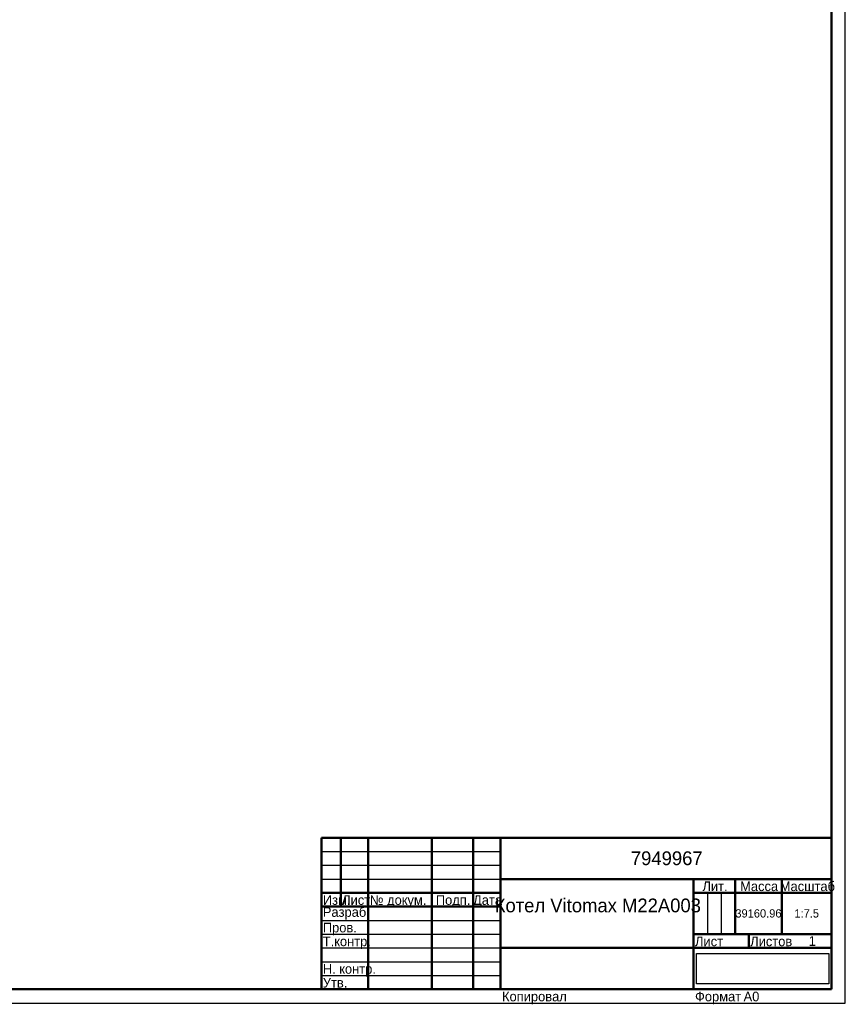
# Model space of a CAD drawing. Header units: millimetres. Extents: x 0 to 4528, y -168 to 841.
# Tile 2 of 6: x 890 to 1189, y 0 to 357. Entities that reach past the tile are written whole.
import ezdxf

# ---------------------------------------------------------------- set-up
doc = ezdxf.new("R2010")
doc.units = ezdxf.units.MM
picture_1 = doc.add_image_def('image1.png', size_in_pixel=(761, 160))

# ---------------------------------------------------------------- blocks, each defined once
blk = doc.blocks.new('_FR1Страница_1')
at = {"color": 7, "linetype": 'Continuous', "lineweight": 25}
for p, q in [((1189, 0), (1189, 841)), ((999, 55), (1064, 55)), ((999, 50), (1064, 50)), ((999, 45), (1064, 45)), ((1139, 40), (1139, 25)), ((1144, 40), (1144, 25)), ((999, 30), (1064, 30)), ((999, 25), (1064, 25)), ((999, 20), (1064, 20)), ((1134, 20), (1184, 20)), ((1154, 20), (1154, 20)), ((999, 15), (1064, 15)), ((999, 10), (1064, 10)), ((0, 0), (1189, 0))]:
    blk.add_line(p, q, dxfattribs=at)
at = {"color": 7, "linetype": 'Continuous', "lineweight": 50}
for p, q in [((1184, 836), (1184, 5)), ((999, 5), (999, 60)), ((999, 60), (1184, 60)), ((1006, 60), (1006, 35)), ((1016, 60), (1016, 5)), ((1039, 60), (1039, 5)), ((1054, 60), (1054, 5)), ((1064, 60), (1064, 5)), ((1064, 45), (1184, 45)), ((1134, 45), (1134, 5)), ((1149, 45), (1149, 25)), ((1166, 45), (1166, 25)), ((999, 40), (1064, 40)), ((1134, 40), (1184, 40)), ((999, 35), (1064, 35)), ((1134, 25), (1184, 25)), ((1154, 25), (1154, 20)), ((1064, 20), (1184, 20)), ((1184, 5), (20, 5))]:
    blk.add_line(p, q, dxfattribs=at)
at = {"color": 7}
for s, insert, char_height, width, attachment_point in [('{\\fT-FLEX Type A|b0|i0;\\l\\C250;\\P}', (1002.5, 59.125), 3.5, 8.75, 2), ('{\\fT-FLEX Type A|b0|i0;\\l\\C250;\\P}', (1006, 59.125), 3.5, 11.75, 1), ('{\\fT-FLEX Type A|b0|i0;\\l\\C250; \\P}', (1016, 59.125), 3.5, 24.75, 1), ('{\\fT-FLEX Type A|b0|i0;\\l\\C250;\\P}', (1054, 59.125), 3.5, 11.75, 1), ('{\\fT-FLEX Type A|b0|i0;\\l\\C250;\\P}', (1002.5, 54.125), 3.5, 8.75, 2), ('{\\fT-FLEX Type A|b0|i0;\\l\\C250;\\P}', (1006, 54.125), 3.5, 11.75, 1), ('{\\fT-FLEX Type A|b0|i0;\\l\\C250; \\P}', (1016, 54.125), 3.5, 24.75, 1), ('{\\fT-FLEX Type A|b0|i0;\\l\\C250;\\P}', (1054, 54.125), 3.5, 11.75, 1), ('\\pl0.5;{\\fT-FLEX Type A|b0|i0;\\l\\C250;7949967 \\P}', (1124, 52.5), 5, 122.5, 5), ('{\\fT-FLEX Type A|b0|i0;\\l\\C250;\\P}', (1002.5, 49.125), 3.5, 8.75, 2), ('{\\fT-FLEX Type A|b0|i0;\\l\\C250;\\P}', (1006, 49.125), 3.5, 11.75, 1), ('{\\fT-FLEX Type A|b0|i0;\\l\\C250; \\P}', (1016, 49.125), 3.5, 24.75, 1), ('{\\fT-FLEX Type A|b0|i0;\\l\\C250;\\P}', (1054, 49.125), 3.5, 11.75, 1), ('{\\fT-FLEX Type A|b0|i0;\\l\\C250; \\P}', (1002.5, 44.125), 3.5, 8.75, 2), ('{\\fT-FLEX Type A|b0|i0;\\l\\C250;\\P}', (1006, 44.125), 3.5, 11.75, 1), ('{\\fT-FLEX Type A|b0|i0;\\l\\C250; \\P}', (1016, 44.125), 3.5, 24.75, 1), ('{\\fT-FLEX Type A|b0|i0;\\l\\C250;\\P}', (1054, 44.125), 3.5, 11.75, 1), ('\\pl0.5;{\\fT-FLEX Type A|b0|i0;\\l\\C250;Лит.\\P}', (1141.5, 44.125), 3.5, 16.75, 2), ('\\pl0.5;{\\fT-FLEX Type A|b0|i0;\\l\\C250;Масса\\P}', (1157.5, 44.125), 3.5, 18.75, 2), ('\\pl0.5;{\\fT-FLEX Type A|b0|i0;\\l\\C250;Масштаб\\P}', (1175, 44.125), 3.5, 19.75, 2), ('\\pl0.5;{\\fT-FLEX Type A|b0|i0;\\l\\C250;Изм.\\H0.857143x;\\P}', (999, 39.125), 3.5, 8.75, 1), ('\\pl0.5;{\\fT-FLEX Type A|b0|i0;\\l\\C250;Лист\\H0.857143x;\\P}', (1006, 39.125), 3.5, 11.75, 1), ('\\pl0.5;{\\fT-FLEX Type A|b0|i0;\\l\\C250;№ докум.\\P}', (1016, 39.125), 3.5, 24.75, 1), ('\\pl0.5;{\\fT-FLEX Type A|b0|i0;\\l\\C250;Подп.\\P}', (1046.5, 39.125), 3.5, 16.75, 2), ('\\pl0.5;{\\fT-FLEX Type A|b0|i0;\\l\\C250;Дата\\H0.857143x;\\P}', (1059, 39.125), 3.5, 11.75, 2), ('\\pl0.5;{\\fT-FLEX Type A|b0|i0;\\l\\C250;Разраб.\\P}', (999, 32.5), 3.5, 18.75, 4), ('\\pl0.5;{\\fT-FLEX Type A|b0|i0;\\l\\C250;\\P}', (1016, 34.125), 3.5, 24.75, 1), ('\\pl0.5;{\\fT-FLEX Type A|b0|i0;\\l\\C250;\\H0.857143x;\\P}', (1054, 34.125), 3.5, 11.75, 1), ('{\\fT-FLEX Type A|b0|i0;\\l\\C250;39160.96\\P}', (1157.5, 32.5), 3, 18.5, 5), ('\\pl0.5;{\\fT-FLEX Type A|b0|i0;\\l\\C250;\\P}', (1157.5, 32.5), 3.5, 18.75, 5), ('{\\fT-FLEX Type A|b0|i0;\\l\\C250;1:7.5\\P}', (1175, 32.5), 3, 19.5, 5), ('\\pl0.5;{\\fT-FLEX Type A|b0|i0;\\l\\C250;\\H0.857143x;\\P}', (1175, 32.5), 3.5, 19.75, 5), ('\\pl0.5;{\\fT-FLEX Type A|b0|i0;\\l\\C250;Пров.\\P}', (999, 29.125), 3.5, 18.75, 1), ('\\pl0.5;{\\fT-FLEX Type A|b0|i0;\\l\\C250;\\P}', (1016, 29.125), 3.5, 24.75, 1), ('\\pl0.5;{\\fT-FLEX Type A|b0|i0;\\l\\C250;\\P}', (1054, 29.125), 3.5, 11.75, 1), ('\\pl0.5;{\\fT-FLEX Type A|b0|i0;\\l\\C250;Т.контр.\\P}', (999, 24.125), 3.5, 18.75, 1), ('\\pl0.5;{\\fT-FLEX Type A|b0|i0;\\l\\C250;\\P}', (1016, 24.125), 3.5, 24.75, 1), ('\\pl0.5;{\\fT-FLEX Type A|b0|i0;\\l\\C250;\\H0.857143x;\\P}', (1054, 24.125), 3.5, 11.75, 1), ('\\pl0.5;{\\fT-FLEX Type A|b0|i0;\\l\\C250;Лист\\P}', (1134, 24.125), 3.5, 11.75, 1), ('\\pl0.5;{\\fT-FLEX Type A|b0|i0;\\l\\C250;\\H0.857143x;\\P}', (1149, 24.125), 3.5, 11.75, 2), ('{\\fT-FLEX Type A|b0|i0;\\l\\C250;\\P}', (1149, 22.5), 3.5, 11.75, 5), ('\\pl0.5;{\\fT-FLEX Type A|b0|i0;\\l\\C250;Листов\\P}', (1154, 24.125), 3.5, 17.75, 1), ('{\\fT-FLEX Type A|b0|i0;\\l\\C250;1\\P}', (1177, 22.5), 3.5, 15.75, 5), ('\\pl0.5;{\\fT-FLEX Type A|b0|i0;\\l\\C250;\\H0.857143x;\\P}', (1177, 24.125), 3.5, 15.75, 2), ('\\pl0.5;{\\fT-FLEX Type A|b0|i0;\\l\\C250;\\P}', (999, 19.125), 3.5, 18.75, 1), ('\\pl0.5;{\\fT-FLEX Type A|b0|i0;\\l\\C250;\\P}', (1016, 19.125), 3.5, 24.75, 1), ('\\pl0.5;{\\fT-FLEX Type A|b0|i0;\\l\\C250;\\P}', (1054, 19.125), 3.5, 11.75, 1), ('{\\fT-FLEX Type A|b0|i0;\\l\\C250;}', (1099, 20), 3, 71.5, 5), ('\\pl0.5;{\\fT-FLEX Type A|b0|i0;\\l\\C250;Н. контр.\\P}', (999, 14.125), 3.5, 18.75, 1), ('\\pl0.5;{\\fT-FLEX Type A|b0|i0;\\l\\C250;\\P}', (1016, 14.125), 3.5, 24.75, 1), ('\\pl0.5;{\\fT-FLEX Type A|b0|i0;\\l\\C250;\\H0.857143x;\\P}', (1054, 14.125), 3.5, 11.75, 1), ('\\pl0.5;{\\fT-FLEX Type A|b0|i0;\\l\\C250;Утв.\\P}', (999, 9.125), 3.5, 18.75, 1), ('\\pl0.5;{\\fT-FLEX Type A|b0|i0;\\l\\C250;\\P}', (1016, 9.125), 3.5, 24.75, 1), ('\\pl0.5;{\\fT-FLEX Type A|b0|i0;\\l\\C250;\\H0.857143x;\\P}', (1054, 9.125), 3.5, 11.75, 1), ('\\pl0.5;{\\fT-FLEX Type A|b0|i0;\\l\\C250;Копировал\\P}', (1064, 4.125), 3.5, 23.566, 1), ('\\pl0.5;{\\fT-FLEX Type A|b0|i0;\\l\\C250;\\P}', (1085.816, 4.125), 3.5, 40.967, 1), ('\\pl0.5;{\\fT-FLEX Type A|b0|i0;\\l\\C250;Формат\\P}', (1134, 4.125), 3.5, 18.675, 1), ('\\pl0.5;{\\fT-FLEX Type A|b0|i0;\\l\\C250;\\P}', (1150.925, 4.125), 3.5, 9.825, 1), ('{\\fT-FLEX Type A|b0|i0;\\l\\C250;A0\\P}', (1154.963, 4.125), 3.5, 9.825, 2)]:
    blk.add_mtext(s, dxfattribs=dict(at, insert=insert, char_height=char_height, width=width, attachment_point=attachment_point))
at = {"color": 7, "insert": (1099, 32.5), "char_height": 5, "width": 72.5, "attachment_point": 5, "line_spacing_factor": 0.69}
blk.add_mtext('\\pl0.5;{\\fT-FLEX Type A|b0|i0;\\l\\C250;Котел Vitomax M22A003\\P\\P}', dxfattribs=at)
image = blk.add_image(picture_1, insert=(1135, 7), size_in_units=(48, 11))
image.dxf.flags = 11
blk = doc.blocks.new('Страница_1')
blk.add_blockref('_FR1Страница_1', (0, 0))

msp = doc.modelspace()

# ---------------------------------------------------------------- block references
msp.add_blockref('Страница_1', (0, 0))

doc.saveas('drawing.dxf')
